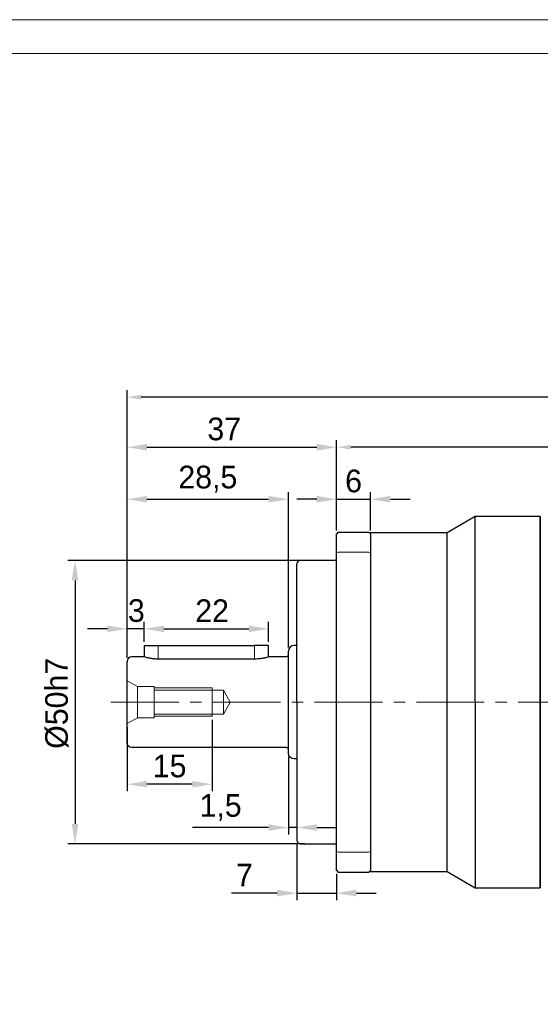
# Model space of a CAD drawing. Header units: millimetres. Extents: x 1356 to 1857, y 1014 to 1368.
# Tile 5 of 9: x 1504 to 1595, y 1195 to 1368. Entities that reach past the tile are written whole.
import ezdxf

# ---------------------------------------------------------------- set-up
doc = ezdxf.new("R2010")
doc.units = ezdxf.units.MM
doc.header["$PDSIZE"] = -5
doc.linetypes.add('JIS_02_2.0', pattern=[3, 2, -1])
doc.linetypes.add('点画线', pattern=[18, 12, -2, 2, -2])
doc.layers.get('0').update_dxf_attribs({"lineweight": 18})
doc.layers.get('Defpoints').update_dxf_attribs({"lineweight": 18})
for name, color, linetype, lineweight in [('7中心线层', 7, '点画线', 18), ('中心线', 7, 'JIS_02_2.0', 13), ('尺寸线层', 3, 'Continuous', 18), ('粗实线', 7, 'Continuous', 50)]:
    doc.layers.add(name, color=color, linetype=linetype, lineweight=lineweight)
doc.styles.add('工程字', font='txt')
doc.dimstyles.new('ISO-25', dxfattribs={"dimtxt": 4.5, "dimasz": 1, "dimexe": 1.25, "dimexo": 0.625, "dimtad": 1, "dimtxsty": '工程字', "dimcen": 2.5, "dimdle": 2, "dimadec": 0, "dimazin": 0, "dimtfac": 1, "dimtmove": 0, "dimatfit": 3, "dimfxl": 1, "dimarcsym": 0})
doc.dimstyles.new('副本 ISO-25', dxfattribs={"dimtxt": 4.5, "dimasz": 2.5, "dimexe": 1.25, "dimexo": 0.625, "dimtad": 1, "dimtxsty": '工程字', "dimcen": 2.5, "dimdle": 5, "dimadec": 0, "dimazin": 0, "dimtfac": 1, "dimtmove": 0, "dimatfit": 3, "dimfxl": 1, "dimtolj": 1, "dimarcsym": 0})

# ---------------------------------------------------------------- blocks, each defined once
blk = doc.blocks.new('*D80')
at = {"layer": 'Defpoints', "color": 0, "lineweight": -2}
for p in [(1559.5, 1292.97), (1559.5, 1277.67), (1674.5, 1247.97)]:
    blk.add_point(p, dxfattribs=at)
at = {"layer": '尺寸线层', "color": 0, "lineweight": -2}
for p, q in [((1559.5, 1278.29), (1559.5, 1294.22)), ((1674.5, 1248.59), (1674.5, 1294.22)), ((1672, 1292.97), (1562, 1292.97))]:
    blk.add_line(p, q, dxfattribs=at)
for points in [[(1562, 1293.38), (1562, 1292.55), (1559.5, 1292.97)], [(1672, 1292.55), (1672, 1293.38), (1674.5, 1292.97)]]:
    blk.add_solid(points, dxfattribs=at)
at = {"layer": '尺寸线层', "color": 0, "insert": (1612.5, 1295.84), "char_height": 4.5, "attachment_point": 5, "style": '工程字'}
blk.add_mtext('\\A1;115', dxfattribs=at)
blk = doc.blocks.new('*D81')
at = {"layer": 'Defpoints', "color": 0, "lineweight": -2}
for p in [(1522.5, 1301.81), (1522.5, 1255.17), (1704.5, 1227.44)]:
    blk.add_point(p, dxfattribs=at)
at = {"layer": '尺寸线层', "color": 0, "lineweight": -2}
for p, q in [((1522.5, 1255.79), (1522.5, 1303.06)), ((1704.5, 1228.06), (1704.5, 1303.06)), ((1702, 1301.81), (1525, 1301.81))]:
    blk.add_line(p, q, dxfattribs=at)
for points in [[(1525, 1302.23), (1525, 1301.39), (1522.5, 1301.81)], [(1702, 1301.39), (1702, 1302.23), (1704.5, 1301.81)]]:
    blk.add_solid(points, dxfattribs=at)
at = {"layer": '尺寸线层', "color": 0, "insert": (1609, 1304.68), "char_height": 4.5, "attachment_point": 5, "style": '工程字'}
blk.add_mtext('\\A1;182', dxfattribs=at)
blk = doc.blocks.new('*D102')
at = {"layer": 'Defpoints', "color": 0, "lineweight": -2}
for p in [(1554.5, 1272.97), (1513.29, 1222.97), (1554.5, 1222.97)]:
    blk.add_point(p, dxfattribs=at)
at = {"layer": '尺寸线层', "color": 0, "linetype": 'ByBlock', "lineweight": -2}
for p, q in [((1553.87, 1272.97), (1512.04, 1272.97)), ((1513.29, 1269.47), (1513.29, 1226.47)), ((1553.87, 1222.97), (1512.04, 1222.97))]:
    blk.add_line(p, q, dxfattribs=at)
at = {"layer": '尺寸线层', "color": 0, "lineweight": -2}
for points in [[(1513.87, 1269.47), (1512.7, 1269.47), (1513.29, 1272.97)], [(1512.7, 1226.47), (1513.87, 1226.47), (1513.29, 1222.97)]]:
    blk.add_solid(points, dxfattribs=at)
at = {"layer": '尺寸线层', "color": 0, "insert": (1510.09, 1247.76), "char_height": 4, "attachment_point": 5, "rotation": 90, "style": '工程字'}
blk.add_mtext('%%C50h7', dxfattribs=at)
blk = doc.blocks.new('*D103')
at = {"layer": 'Defpoints', "color": 0, "lineweight": -2}
for p in [(1559.5, 1292.97), (1559.5, 1281.67), (1522.5, 1259.17)]:
    blk.add_point(p, dxfattribs=at)
at = {"layer": '尺寸线层', "color": 0, "linetype": 'ByBlock', "lineweight": -2}
for p, q in [((1522.5, 1259.79), (1522.5, 1294.22)), ((1559.5, 1282.29), (1559.5, 1294.22)), ((1526, 1292.97), (1556, 1292.97))]:
    blk.add_line(p, q, dxfattribs=at)
at = {"layer": '尺寸线层', "color": 0, "lineweight": -2}
for points in [[(1526, 1293.55), (1526, 1292.38), (1522.5, 1292.97)], [(1556, 1292.38), (1556, 1293.55), (1559.5, 1292.97)]]:
    blk.add_solid(points, dxfattribs=at)
at = {"layer": '尺寸线层', "color": 0, "insert": (1539.65, 1296.17), "char_height": 4, "attachment_point": 5, "style": '工程字'}
blk.add_mtext('37', dxfattribs=at)
blk = doc.blocks.new('*D104')
at = {"layer": 'Defpoints', "color": 0, "lineweight": -2}
for p in [(1522.5, 1260.91), (1525.5, 1257.97), (1522.5, 1255.17)]:
    blk.add_point(p, dxfattribs=at)
at = {"layer": '尺寸线层', "color": 0, "linetype": 'ByBlock', "lineweight": -2}
for p, q in [((1522.5, 1255.79), (1522.5, 1262.16)), ((1525.5, 1258.59), (1525.5, 1262.16)), ((1519, 1260.91), (1515.5, 1260.91)), ((1525.5, 1260.91), (1522.5, 1260.91)), ((1529, 1260.91), (1532.5, 1260.91))]:
    blk.add_line(p, q, dxfattribs=at)
at = {"layer": '尺寸线层', "color": 0, "lineweight": -2}
for points in [[(1519, 1260.33), (1519, 1261.49), (1522.5, 1260.91)], [(1529, 1261.49), (1529, 1260.33), (1525.5, 1260.91)]]:
    blk.add_solid(points, dxfattribs=at)
at = {"layer": '尺寸线层', "color": 0, "insert": (1524.12, 1264.11), "char_height": 4, "attachment_point": 5, "style": '工程字'}
blk.add_mtext('3', dxfattribs=at)
blk = doc.blocks.new('*D105')
at = {"layer": 'Defpoints', "color": 0, "lineweight": -2}
for p in [(1547.5, 1260.91), (1525.5, 1257.97), (1547.5, 1257.97)]:
    blk.add_point(p, dxfattribs=at)
at = {"layer": '尺寸线层', "color": 0, "linetype": 'ByBlock', "lineweight": -2}
for p, q in [((1525.5, 1258.59), (1525.5, 1262.16)), ((1547.5, 1258.59), (1547.5, 1262.16)), ((1529, 1260.91), (1544, 1260.91))]:
    blk.add_line(p, q, dxfattribs=at)
at = {"layer": '尺寸线层', "color": 0, "lineweight": -2}
for points in [[(1529, 1261.49), (1529, 1260.33), (1525.5, 1260.91)], [(1544, 1260.33), (1544, 1261.49), (1547.5, 1260.91)]]:
    blk.add_solid(points, dxfattribs=at)
at = {"layer": '尺寸线层', "color": 0, "insert": (1537.51, 1264.11), "char_height": 4, "attachment_point": 5, "style": '工程字'}
blk.add_mtext('22', dxfattribs=at)
blk = doc.blocks.new('*D106')
at = {"layer": 'Defpoints', "color": 0, "lineweight": -2}
for p in [(1551, 1238.97), (1552.5, 1234.54), (1551, 1225.83)]:
    blk.add_point(p, dxfattribs=at)
at = {"layer": '尺寸线层', "color": 0, "linetype": 'ByBlock', "lineweight": -2}
for p, q in [((1551, 1238.34), (1551, 1224.58)), ((1552.5, 1233.92), (1552.5, 1224.58)), ((1547.5, 1225.83), (1534.02, 1225.83)), ((1552.5, 1225.83), (1551, 1225.83)), ((1556, 1225.83), (1559.5, 1225.83))]:
    blk.add_line(p, q, dxfattribs=at)
at = {"layer": '尺寸线层', "color": 0, "lineweight": -2}
for points in [[(1547.5, 1225.25), (1547.5, 1226.41), (1551, 1225.83)], [(1556, 1226.41), (1556, 1225.25), (1552.5, 1225.83)]]:
    blk.add_solid(points, dxfattribs=at)
at = {"layer": '尺寸线层', "color": 0, "insert": (1539.01, 1229.37), "char_height": 4, "attachment_point": 5, "style": '工程字'}
blk.add_mtext('1,5', dxfattribs=at)
blk = doc.blocks.new('*D107')
at = {"layer": 'Defpoints', "color": 0, "lineweight": -2}
for p in [(1565.5, 1283.79), (1559.5, 1277.67), (1565.5, 1277.67)]:
    blk.add_point(p, dxfattribs=at)
at = {"layer": '尺寸线层', "color": 0, "linetype": 'ByBlock', "lineweight": -2}
for p, q in [((1559.5, 1278.29), (1559.5, 1285.04)), ((1565.5, 1278.29), (1565.5, 1285.04)), ((1556, 1283.79), (1552.5, 1283.79)), ((1559.5, 1283.79), (1565.5, 1283.79)), ((1569, 1283.79), (1572.5, 1283.79))]:
    blk.add_line(p, q, dxfattribs=at)
at = {"layer": '尺寸线层', "color": 0, "lineweight": -2}
for points in [[(1556, 1283.21), (1556, 1284.38), (1559.5, 1283.79)], [(1569, 1284.38), (1569, 1283.21), (1565.5, 1283.79)]]:
    blk.add_solid(points, dxfattribs=at)
at = {"layer": '尺寸线层', "color": 0, "insert": (1562.5, 1286.99), "char_height": 4, "attachment_point": 5, "style": '工程字'}
blk.add_mtext('6', dxfattribs=at)
blk = doc.blocks.new('*D108')
at = {"layer": 'Defpoints', "color": 0, "lineweight": -2}
for p in [(1552.5, 1223.57), (1559.5, 1218.27), (1559.5, 1214.25)]:
    blk.add_point(p, dxfattribs=at)
at = {"layer": '尺寸线层', "color": 0, "linetype": 'ByBlock', "lineweight": -2}
for p, q in [((1552.5, 1222.94), (1552.5, 1213)), ((1559.5, 1217.64), (1559.5, 1213)), ((1549, 1214.25), (1540.93, 1214.25)), ((1552.5, 1214.25), (1559.5, 1214.25)), ((1563, 1214.25), (1566.5, 1214.25))]:
    blk.add_line(p, q, dxfattribs=at)
at = {"layer": '尺寸线层', "color": 0, "lineweight": -2}
for points in [[(1549, 1213.67), (1549, 1214.84), (1552.5, 1214.25)], [(1563, 1214.84), (1563, 1213.67), (1559.5, 1214.25)]]:
    blk.add_solid(points, dxfattribs=at)
at = {"layer": '尺寸线层', "color": 0, "insert": (1543.22, 1217.45), "char_height": 4, "attachment_point": 5, "style": '工程字'}
blk.add_mtext('7', dxfattribs=at)
blk = doc.blocks.new('*D109')
at = {"layer": 'Defpoints', "color": 0, "lineweight": -2}
for p in [(1537.5, 1245.47), (1522.5, 1244.18), (1522.5, 1233.48)]:
    blk.add_point(p, dxfattribs=at)
at = {"layer": '尺寸线层', "color": 0, "linetype": 'ByBlock', "lineweight": -2}
for p, q in [((1537.5, 1244.84), (1537.5, 1232.23)), ((1522.5, 1243.55), (1522.5, 1232.23)), ((1534, 1233.48), (1526, 1233.48))]:
    blk.add_line(p, q, dxfattribs=at)
at = {"layer": '尺寸线层', "color": 0, "lineweight": -2}
for points in [[(1526, 1234.07), (1526, 1232.9), (1522.5, 1233.48)], [(1534, 1232.9), (1534, 1234.07), (1537.5, 1233.48)]]:
    blk.add_solid(points, dxfattribs=at)
at = {"layer": '尺寸线层', "color": 0, "insert": (1530, 1236.68), "char_height": 4, "attachment_point": 5, "style": '工程字'}
blk.add_mtext('15', dxfattribs=at)
blk = doc.blocks.new('*D110')
at = {"layer": 'Defpoints', "color": 0, "lineweight": -2}
for p in [(1551, 1283.79), (1551, 1256.97), (1522.5, 1255.17)]:
    blk.add_point(p, dxfattribs=at)
at = {"layer": '尺寸线层', "color": 0, "linetype": 'ByBlock', "lineweight": -2}
for p, q in [((1522.5, 1255.79), (1522.5, 1285.04)), ((1551, 1257.59), (1551, 1285.04)), ((1526, 1283.79), (1547.5, 1283.79))]:
    blk.add_line(p, q, dxfattribs=at)
at = {"layer": '尺寸线层', "color": 0, "lineweight": -2}
for points in [[(1526, 1284.38), (1526, 1283.21), (1522.5, 1283.79)], [(1547.5, 1283.21), (1547.5, 1284.38), (1551, 1283.79)]]:
    blk.add_solid(points, dxfattribs=at)
at = {"layer": '尺寸线层', "color": 0, "insert": (1536.75, 1287.33), "char_height": 4, "attachment_point": 5, "style": '工程字'}
blk.add_mtext('28,5', dxfattribs=at)

msp = doc.modelspace()

# ---------------------------------------------------------------- linework, layer by layer
for p, q in [((1559.7991, 1274.4241), (1565.1991, 1274.4241)), ((1552.47, 1247.9666), (1552.47, 1257.9666)), ((1552.47, 1247.9666), (1552.4991, 1247.9666)), ((1552.47, 1237.9666), (1552.47, 1247.9666)), ((1559.7991, 1221.5091), (1565.1991, 1221.5091))]:
    msp.add_line(p, q)
for points in [[(1356.5028, 1014.3887), (1857.1809, 1014.3887), (1857.1809, 1368.4396), (1356.5028, 1368.4396)], [(1386.3051, 1020.3491), (1851.2204, 1020.3491), (1851.2204, 1362.4792), (1386.3051, 1362.4792)]]:
    msp.add_lwpolyline(points, close=True)
for points in [[(1559.4991, 1274.3105), (1559.5991, 1274.3485), (1559.6991, 1274.3863), (1559.7991, 1274.4241)], [(1565.4991, 1274.3105), (1565.3991, 1274.3485), (1565.2991, 1274.3863), (1565.1991, 1274.4241)], [(1559.4991, 1221.6228), (1559.5991, 1221.5848), (1559.6991, 1221.5469), (1559.7991, 1221.5091)], [(1565.4991, 1221.6228), (1565.3991, 1221.5848), (1565.2991, 1221.5469), (1565.1991, 1221.5091)]]:
    msp.add_open_spline(points, degree=3)
at = {"layer": '7中心线层'}
msp.add_line((1519.6058, 1247.9666), (1674.4991, 1247.9666), dxfattribs=at)
at = {"layer": '中心线', "color": 0, "linetype": 'ByBlock'}
for p, q in [((1527.9991, 1257.9666), (1527.9991, 1255.5659)), ((1544.9991, 1257.9666), (1544.9991, 1255.5659)), ((1522.4991, 1251.7559), (1524.2991, 1250.7166)), ((1524.2991, 1250.7166), (1527.2991, 1250.7166)), ((1524.2991, 1250.7166), (1524.2991, 1245.2166)), ((1527.2991, 1250.7166), (1527.2991, 1245.2166)), ((1527.2991, 1250.4666), (1537.4991, 1250.4666)), ((1527.2991, 1250.0666), (1539.4991, 1250.0666)), ((1537.4991, 1250.4666), (1537.4991, 1245.4666)), ((1539.4991, 1250.0666), (1540.7115, 1247.9666)), ((1539.4991, 1250.0666), (1539.4991, 1245.8666)), ((1539.4991, 1245.8666), (1540.7115, 1247.9666)), ((1522.4991, 1244.1774), (1524.2991, 1245.2166)), ((1524.2991, 1245.2166), (1527.2991, 1245.2166)), ((1527.2991, 1245.8666), (1539.4991, 1245.8666)), ((1527.2991, 1245.4666), (1537.4991, 1245.4666))]:
    msp.add_line(p, q, dxfattribs=at)
at = {"layer": '粗实线', "color": 0, "lineweight": 30}
for p, q in [((1583.9991, 1280.7166), (1579.0627, 1277.8666)), ((1595.4991, 1280.7166), (1583.9991, 1280.7166)), ((1583.9991, 1247.9666), (1583.9991, 1280.7166)), ((1595.4991, 1215.2166), (1595.4991, 1280.7166)), ((1595.4991, 1247.9666), (1595.4991, 1280.7166)), ((1559.4991, 1274.3105), (1559.4991, 1277.6666)), ((1559.7991, 1277.9666), (1565.1991, 1277.9666)), ((1579.0627, 1277.8666), (1565.2991, 1277.8666)), ((1565.4991, 1277.6666), (1565.4991, 1274.3105)), ((1579.0627, 1247.9666), (1579.0627, 1277.8666)), ((1559.4991, 1221.6228), (1559.4991, 1274.3105)), ((1565.4991, 1274.3105), (1565.4991, 1247.9666)), ((1552.4991, 1247.9666), (1552.4991, 1272.3666)), ((1559.4991, 1272.9666), (1553.0991, 1272.9666)), ((1525.4991, 1257.9666), (1525.4991, 1255.9666)), ((1525.4991, 1257.9666), (1527.9991, 1257.9666)), ((1527.9991, 1257.9666), (1544.9991, 1257.9666)), ((1547.4991, 1257.9666), (1544.9991, 1257.9666)), ((1547.4991, 1255.9666), (1547.4991, 1257.9666)), ((1550.9991, 1238.9666), (1550.9991, 1256.9666)), ((1552.4702, 1257.9666), (1551.9991, 1257.9666)), ((1552.4991, 1258.0733), (1552.47, 1257.9666)), ((1522.4991, 1240.7666), (1522.4991, 1255.1666)), ((1525.4991, 1255.9666), (1523.2991, 1255.9666)), ((1544.9991, 1255.566), (1527.9991, 1255.566)), ((1550.5991, 1255.9666), (1547.4991, 1255.9666)), ((1552.4991, 1247.9666), (1552.4991, 1223.5666)), ((1565.4991, 1247.9666), (1565.4991, 1221.6228)), ((1579.0627, 1218.0666), (1579.0627, 1247.9666)), ((1583.9991, 1247.9666), (1583.9991, 1215.2166)), ((1550.5991, 1239.9666), (1523.2991, 1239.9666)), ((1552.4702, 1237.9666), (1551.9991, 1237.9666)), ((1552.47, 1237.9666), (1552.4991, 1237.86)), ((1553.0991, 1222.9666), (1559.4991, 1222.9666)), ((1559.4991, 1218.2666), (1559.4991, 1221.6228)), ((1565.4991, 1221.6228), (1565.4991, 1218.2666)), ((1559.7991, 1217.9666), (1565.1991, 1217.9666)), ((1565.2991, 1218.0666), (1579.0627, 1218.0666)), ((1579.0627, 1218.0666), (1583.9991, 1215.2166)), ((1583.9991, 1215.2166), (1595.4991, 1215.2166))]:
    msp.add_line(p, q, dxfattribs=at)
at = {"layer": '粗实线', "linetype": 'Continuous', "lineweight": 30}
msp.add_line((1595.4991, 1280.7167), (1595.4991, 1246.4667), dxfattribs=at)
msp.add_line((1595.4991, 1280.7167), (1595.4991, 1246.4667), dxfattribs=at)
at = {"layer": '粗实线', "color": 0, "linetype": 'Continuous', "lineweight": 30}
for q in [(1595.4991, 1280.7166), (1595.4991, 1215.2166)]:
    msp.add_line((1595.4991, 1247.9666), q, dxfattribs=at)
at = {"layer": '粗实线', "color": 0, "lineweight": 30}
for centre, radius, start, end in [((1553.0991, 1272.3666), 0.6, 90, 180), ((1551.9991, 1256.9666), 1, 90, 180), ((1523.2991, 1255.1666), 0.8, 90, 180), ((1550.5991, 1256.3666), 0.4, 270, 0), ((1553.0991, 1223.5666), 0.6, 180, 270)]:
    msp.add_arc(centre, radius, start, end, dxfattribs=at)
at = {"layer": '粗实线', "color": 0, "lineweight": 30, "extrusion": (0, 0, -1)}
for centre, radius, start, end in [((-1523.2991, 1240.7666), 0.8, 270, 0), ((-1550.5991, 1239.5666), 0.4, 90, 180), ((-1551.9991, 1238.9666), 1, 270, 0)]:
    msp.add_arc(centre, radius, start, end, dxfattribs=at)
at = {"layer": '粗实线', "color": 0, "lineweight": 30}
for points in [[(1559.4991, 1277.6666), (1559.5991, 1277.7666), (1559.6991, 1277.8666), (1559.7991, 1277.9666)], [(1565.4991, 1277.6666), (1565.3991, 1277.7666), (1565.2991, 1277.8666), (1565.1991, 1277.9666)], [(1559.7991, 1217.9666), (1559.6991, 1218.0666), (1559.5991, 1218.1666), (1559.4991, 1218.2666)], [(1565.4991, 1218.2666), (1565.3991, 1218.1666), (1565.2991, 1218.0666), (1565.1991, 1217.9666)]]:
    msp.add_open_spline(points, degree=3, dxfattribs=at)
for points, knots in [([(1527.9991, 1255.566), (1527.727, 1255.566), (1527.4511, 1255.5814), (1526.9387, 1255.6354), (1526.6951, 1255.6742), (1526.2616, 1255.7591), (1526.0676, 1255.8062), (1525.758, 1255.8881), (1525.64, 1255.9235), (1525.5237, 1255.9588), (1525.4947, 1255.968), (1525.5013, 1255.9659)], [0, 0, 0, 0, 0.20770238, 0.20770238, 0.41496272, 0.41496272, 0.62879374, 0.62879374, 0.84764859, 0.84764859, 1, 1, 1, 1]), ([(1547.5013, 1255.9673), (1547.4969, 1255.9659), (1547.4532, 1255.952), (1547.2785, 1255.9), (1547.1477, 1255.8623), (1546.8161, 1255.7785), (1546.6088, 1255.7313), (1546.1416, 1255.6479), (1545.8733, 1255.6111), (1545.4017, 1255.5742), (1545.1996, 1255.566), (1544.9991, 1255.566)], [0, 0, 0, 0, 0.20797663, 0.20797663, 0.41556406, 0.41556406, 0.62902617, 0.62902617, 0.84796042, 0.84796042, 1, 1, 1, 1])]:
    msp.add_open_spline(points, degree=3, knots=knots, dxfattribs=at)

# ---------------------------------------------------------------- dimensions: what is measured, and where the dimension line sits
at = {"layer": '尺寸线层'}
dim = msp.add_linear_dim(base=(1522.4991, 1301.8099), p1=(1704.4991, 1227.4386), p2=(1522.4991, 1255.1666), dimstyle='副本 ISO-25', dxfattribs=at)
dim.commit()
dim.dimension.update_dxf_attribs({"geometry": '*D81', "text_midpoint": (1608.9991, 1301.8099), "dimtype": 160})
at = {"layer": '尺寸线层', "linetype": 'ByBlock'}
for base, p1, p2, override, picture, middle in [((1559.4991, 1292.9679), (1522.4991, 1259.1666), (1559.4991, 1281.6666), {"dimtxt": 4, "dimasz": 3.5, "dimgap": 1.2}, '*D103', (1539.6527, 1292.9679)), ((1522.4991, 1260.9108), (1525.4991, 1257.9666), (1522.4991, 1255.1666), {"dimtxt": 4, "dimasz": 3.5, "dimgap": 1.2}, '*D104', (1524.1221, 1260.9108)), ((1547.4991, 1260.9097), (1525.4991, 1257.9666), (1547.4991, 1257.9666), {"dimtxt": 4, "dimasz": 3.5, "dimgap": 1.2}, '*D105', (1537.5061, 1260.9097)), ((1550.9991, 1225.8311), (1552.4991, 1234.5416), (1550.9991, 1238.9666), {"dimtxt": 4, "dimasz": 3.5, "dimgap": 1.2}, '*D106', (1539.0114, 1225.8311)), ((1559.4991, 1214.253), (1552.4991, 1223.5666), (1559.4991, 1218.2666), {"dimtxt": 4, "dimasz": 3.5, "dimgap": 1.2, "dimtxsty": '工程字'}, '*D108', (1543.2153, 1214.253))]:
    dim = msp.add_linear_dim(base=base, p1=p1, p2=p2, dimstyle='ISO-25', override=override, dxfattribs=at)
    dim.commit()
    dim.dimension.update_dxf_attribs({"geometry": picture, "text_midpoint": middle, "dimtype": 160})
at = {"layer": '尺寸线层'}
dim = msp.add_linear_dim(base=(1559.4991, 1292.9679), p1=(1674.4991, 1247.9666), p2=(1559.4991, 1277.6666), dimstyle='副本 ISO-25', override={"dimtxsty": '工程字'}, dxfattribs=at)
dim.commit()
dim.dimension.update_dxf_attribs({"geometry": '*D80', "text_midpoint": (1612.4991, 1292.9679), "dimtype": 160})
at = {"layer": '尺寸线层', "linetype": 'ByBlock'}
for base, p1, p2, override, picture, middle in [((1550.9991, 1283.7919), (1522.4991, 1255.1666), (1550.9991, 1256.9666), {"dimtxt": 4, "dimasz": 3.5, "dimgap": 1.2, "dimtxsty": '工程字'}, '*D110', (1536.7491, 1287.3271)), ((1565.4991, 1283.7919), (1559.4991, 1277.6666), (1565.4991, 1277.6666), {"dimtxt": 4, "dimasz": 3.5, "dimgap": 1.2}, '*D107', (1562.4991, 1286.9919)), ((1522.4991, 1233.4844), (1537.4991, 1245.4666), (1522.4991, 1244.1774), {"dimtxt": 4, "dimasz": 3.5, "dimgap": 1.2, "dimtxsty": '工程字'}, '*D109', (1529.9991, 1236.6844))]:
    dim = msp.add_linear_dim(base=base, p1=p1, p2=p2, dimstyle='ISO-25', override=override, dxfattribs=at)
    dim.commit()
    dim.dimension.update_dxf_attribs({"geometry": picture, "text_midpoint": middle})
dim = msp.add_linear_dim(base=(1513.2875, 1222.9666), p1=(1554.4991, 1272.9666), p2=(1554.4991, 1222.9666), angle=90, text='%%C<>h7', dimstyle='ISO-25', override={"dimtxt": 4, "dimasz": 3.5, "dimgap": 1.2}, dxfattribs=at)
dim.commit()
dim.dimension.update_dxf_attribs({"geometry": '*D102', "text_midpoint": (1513.2875, 1247.7628), "dimtype": 160})

doc.saveas('drawing.dxf')
